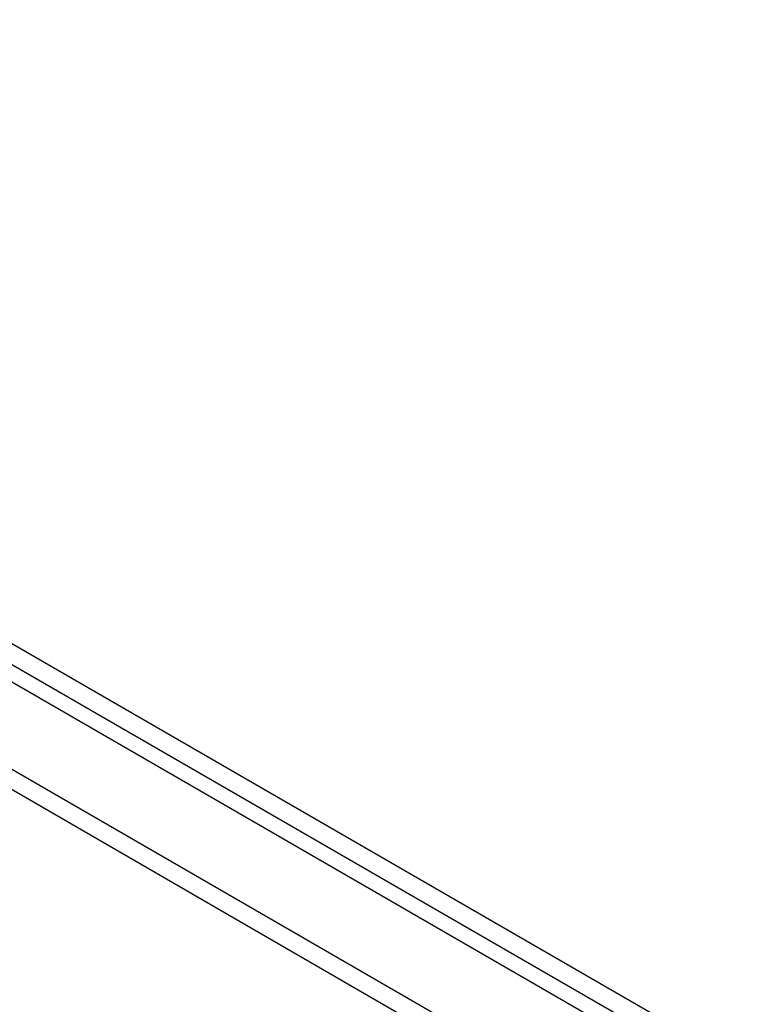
# Model space of a CAD drawing. Header units: inches. Extents: x 28 to 747, y 82 to 346.
# Tile 229 of 246: x 696.46 to 702.18, y 303.01 to 310.7. Entities that reach past the tile are written whole.
import ezdxf

# ---------------------------------------------------------------- set-up
doc = ezdxf.new("R2010")
doc.units = ezdxf.units.IN
doc.header["$MEASUREMENT"] = 0
doc.layers.add('Visible Edges(ANSI)', color=7, linetype='Continuous', lineweight=25)
doc.layers.add('Visible Tangent Edges(ANSI)', color=7, linetype='Continuous', lineweight=25)

msp = doc.modelspace()

# ---------------------------------------------------------------- linework, layer by layer
at = {"layer": 'Visible Edges(ANSI)'}
msp.add_line((687.8365, 310.4741), (738.4689, 281.2415), dxfattribs=at)
at = {"layer": 'Visible Tangent Edges(ANSI)'}
for p, q in [((738.7397, 281.3831), (687.968, 310.6961)), ((687.898, 310.5749), (738.6697, 281.2618)), ((687.246, 310.1332), (737.8784, 280.9006)), ((737.8084, 280.7794), (687.176, 310.012))]:
    msp.add_line(p, q, dxfattribs=at)

doc.saveas('drawing.dxf')
